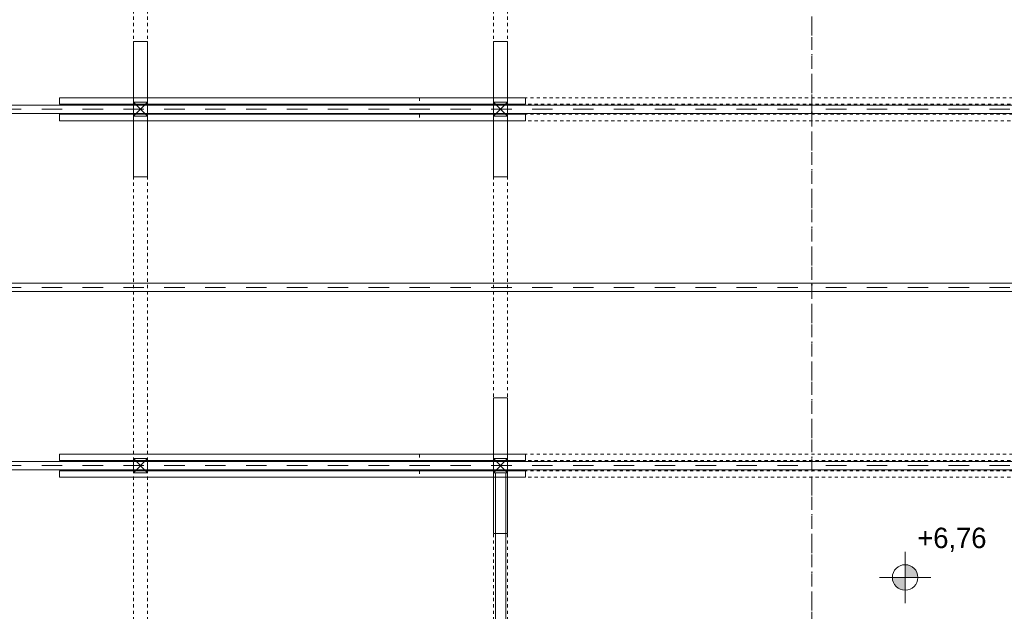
# Model space of a CAD drawing. Extents: x -515158 to -464725, y 20769 to 114053.
# Tile 65 of 69: x -486688 to -478979, y 101631 to 106261. Entities that reach past the tile are written whole.
import ezdxf

# ---------------------------------------------------------------- set-up
doc = ezdxf.new("R2010")
doc.units = 0
doc.header["$MEASUREMENT"] = 0
for name, pattern in [('Dot & Dashed', [450, 150, -150, 0, -150]), ('Hidden Line', [50, 25, -25]), ('Krawędzie ukryte', [150, 100, -50]), ('Przerywana', [320, 160, -160])]:
    doc.linetypes.add(name, pattern=pattern)
for name, color, linetype, lineweight in [('#podkład', 252, 'Continuous', 9), ('INWENT DACH_Nr_Pióra__21', 252, 'Continuous', 9), ('INWENT KONST. DREWNIANA_Nr_Pióra__2', 252, 'Continuous', 13), ('INWENT KONST. DREWNIANA_Nr_Pióra__21', 252, 'Continuous', 9), ('INWENT RZĘDNE_Nr_Pióra__21', 252, 'Continuous', 9)]:
    doc.layers.add(name, color=color, linetype=linetype, lineweight=lineweight)
doc.layers.add('INWENT RZĘDNE', color=252, linetype='Continuous')
doc.styles.add('GENERATED_STYLE_3', font='txt')

# ---------------------------------------------------------------- blocks, each defined once
blk = doc.blocks.new('Koty wysokościowe_58', base_point=(-479755.6, 105207.5))
at = {"layer": 'INWENT RZĘDNE_Nr_Pióra__21', "linetype": 'Continuous'}
for points in [[(-479755.6, 105207.5), (-479655.6, 105207.5), (-479663.3, 105245.8), (-479684.9, 105278.2), (-479717.4, 105299.9), (-479755.6, 105307.5)], [(-479755.6, 105207.5), (-479855.6, 105207.5), (-479848, 105169.3), (-479826.4, 105136.8), (-479793.9, 105115.1), (-479755.6, 105107.5)]]:
    blk.add_hatch(color=256, dxfattribs=at).paths.add_polyline_path(points, flags=0)
for p, q in [((-479755.6, 105007.5), (-479755.6, 105407.5)), ((-479955.6, 105207.5), (-479555.6, 105207.5))]:
    blk.add_line(p, q, dxfattribs=at)
blk.add_circle((-479755.6, 105207.5), 100, dxfattribs=at)
at = {"layer": 'INWENT RZĘDNE_Nr_Pióra__21', "insert": (-479660.3, 105407.5), "char_height": 160, "attachment_point": 7, "style": 'GENERATED_STYLE_3'}
blk.add_mtext('{+6,76}', dxfattribs=at)
blk = doc.blocks.new('poddasze')
at = {"layer": 'INWENT DACH_Nr_Pióra__21', "color": 252, "linetype": 'Krawędzie ukryte'}
blk.add_line((-480485.8, 111825.5), (-480485.8, 99345.6), dxfattribs=at)
at = {"layer": 'INWENT KONST. DREWNIANA_Nr_Pióra__2', "color": 252, "linetype": 'Continuous'}
for p, q in [((-486376.2, 105650.6), (-486376.2, 105600.6)), ((-486376.2, 105650.6), (-482728.3, 105650.6)), ((-482728.3, 105650.6), (-482728.3, 105600.6)), ((-480485.8, 105593.1), (-489396.1, 105593.1)), ((-486376.2, 105600.6), (-482728.3, 105600.6)), ((-480485.8, 105593.1), (-471575.5, 105593.1)), ((-480485.8, 105528.1), (-480485.8, 105593.1)), ((-480485.8, 105528.1), (-480485.8, 105593.1)), ((-489396.1, 105528.1), (-480485.8, 105528.1)), ((-486376.2, 105520.6), (-486376.2, 105470.6)), ((-486376.2, 105520.6), (-482728.3, 105520.6)), ((-486376.2, 105470.6), (-482728.3, 105470.6)), ((-482728.3, 105520.6), (-482728.3, 105470.6)), ((-471575.5, 105528.1), (-480485.8, 105528.1)), ((-480485.8, 104198.1), (-489396.1, 104198.1)), ((-480485.8, 104198.1), (-471575.5, 104198.1)), ((-480485.8, 104133.1), (-480485.8, 104198.1)), ((-480485.8, 104133.1), (-480485.8, 104198.1)), ((-489396.1, 104133.1), (-480485.8, 104133.1)), ((-471575.5, 104133.1), (-480485.8, 104133.1)), ((-486376.2, 102860.6), (-486376.2, 102810.6)), ((-486376.2, 102860.6), (-482728.3, 102860.6)), ((-482728.3, 102860.6), (-482728.3, 102810.6)), ((-480485.8, 102803.1), (-489396.1, 102803.1)), ((-486376.2, 102810.6), (-482728.3, 102810.6)), ((-480485.8, 102803.1), (-471575.5, 102803.1)), ((-480485.8, 102738.1), (-480485.8, 102803.1)), ((-480485.8, 102738.1), (-480485.8, 102803.1)), ((-489396.1, 102738.1), (-480485.8, 102738.1)), ((-486376.2, 102730.6), (-486376.2, 102680.6)), ((-486376.2, 102730.6), (-482728.3, 102730.6)), ((-482728.3, 102730.6), (-482728.3, 102680.6)), ((-471575.5, 102738.1), (-480485.8, 102738.1)), ((-486376.2, 102680.6), (-482728.3, 102680.6))]:
    blk.add_line(p, q, dxfattribs=at)
at = {"layer": 'INWENT KONST. DREWNIANA_Nr_Pióra__2', "color": 252, "linetype": 'Hidden Line'}
for p, q in [((-483556.8, 105650.6), (-483556.8, 105600.6)), ((-477414.8, 105650.6), (-483556.8, 105650.6)), ((-483556.8, 105600.6), (-477414.8, 105600.6)), ((-483556.8, 105520.6), (-483556.8, 105470.6)), ((-477414.8, 105520.6), (-483556.8, 105520.6)), ((-483556.8, 105470.6), (-477414.8, 105470.6)), ((-483556.8, 102860.6), (-483556.8, 102810.6)), ((-477414.8, 102860.6), (-483556.8, 102860.6)), ((-483556.8, 102810.6), (-477414.8, 102810.6)), ((-483556.8, 102730.6), (-483556.8, 102680.6)), ((-477414.8, 102730.6), (-483556.8, 102730.6)), ((-483556.8, 102680.6), (-477414.8, 102680.6))]:
    blk.add_line(p, q, dxfattribs=at)
at = {"layer": 'INWENT KONST. DREWNIANA_Nr_Pióra__21', "color": 252, "linetype": 'Hidden Line'}
for p, q in [((-485798.3, 111335.5), (-485798.3, 99835.6)), ((-485688.3, 111335.5), (-485688.3, 99835.6)), ((-482978.3, 111335.5), (-482978.3, 99835.6)), ((-482868.3, 111335.5), (-482868.3, 99835.6))]:
    blk.add_line(p, q, dxfattribs=at)
at = {"layer": 'INWENT KONST. DREWNIANA_Nr_Pióra__21', "color": 252, "linetype": 'Dot & Dashed'}
blk.add_line((-480485.8, 99835.6), (-480485.8, 111335.5), dxfattribs=at)
at = {"layer": 'INWENT KONST. DREWNIANA_Nr_Pióra__21', "color": 252, "linetype": 'Continuous'}
for p, q in [((-485798.3, 106090.6), (-485798.3, 105615.6)), ((-485798.3, 106090.6), (-485688.3, 106090.6)), ((-485688.3, 106090.6), (-485688.3, 105615.6)), ((-482978.3, 106090.6), (-482868.3, 106090.6)), ((-482978.3, 106090.6), (-482978.3, 105615.6)), ((-482868.3, 106090.6), (-482868.3, 105615.6)), ((-485798.3, 105505.6), (-485798.3, 105615.6)), ((-485798.3, 105615.6), (-485688.3, 105615.6)), ((-485798.3, 105505.6), (-485688.3, 105615.6)), ((-485798.3, 105615.6), (-485688.3, 105505.6)), ((-485688.3, 105615.6), (-485688.3, 105505.6)), ((-482978.3, 105505.6), (-482978.3, 105615.6)), ((-482978.3, 105615.6), (-482868.3, 105615.6)), ((-482978.3, 105505.6), (-482868.3, 105615.6)), ((-482978.3, 105615.6), (-482868.3, 105505.6)), ((-482868.3, 105615.6), (-482868.3, 105505.6)), ((-485688.3, 105600.6), (-482978.3, 105600.6)), ((-485798.3, 105030.6), (-485798.3, 105505.6)), ((-485688.3, 105505.6), (-485798.3, 105505.6)), ((-485688.3, 105520.6), (-482978.3, 105520.6)), ((-485688.3, 105030.6), (-485688.3, 105505.6)), ((-482978.3, 105030.6), (-482978.3, 105505.6)), ((-482868.3, 105505.6), (-482978.3, 105505.6)), ((-482868.3, 105030.6), (-482868.3, 105505.6)), ((-485798.3, 105030.6), (-485688.3, 105030.6)), ((-482978.3, 105030.6), (-482868.3, 105030.6)), ((-482978.3, 103300.6), (-482868.3, 103300.6)), ((-482978.3, 103300.6), (-482978.3, 102825.6)), ((-482868.3, 103300.6), (-482868.3, 102825.6)), ((-485798.3, 102715.6), (-485798.3, 102825.6)), ((-485798.3, 102825.6), (-485688.3, 102825.6)), ((-485798.3, 102715.6), (-485688.3, 102825.6)), ((-485798.3, 102825.6), (-485688.3, 102715.6)), ((-485688.3, 102825.6), (-485688.3, 102715.6)), ((-485688.3, 102810.6), (-482978.3, 102810.6)), ((-482978.3, 102715.6), (-482978.3, 102825.6)), ((-482978.3, 102825.6), (-482868.3, 102825.6)), ((-482978.3, 102715.6), (-482868.3, 102825.6)), ((-482978.3, 102825.6), (-482868.3, 102715.6)), ((-482868.3, 102825.6), (-482868.3, 102715.6)), ((-485688.3, 102715.6), (-485798.3, 102715.6)), ((-485688.3, 102730.6), (-482978.3, 102730.6)), ((-482978.3, 102240.6), (-482978.3, 102715.6)), ((-482868.3, 102715.6), (-482978.3, 102715.6)), ((-482963.3, 99995.6), (-482963.3, 102715.6)), ((-482883.3, 99995.6), (-482883.3, 102715.6)), ((-482868.3, 102240.6), (-482868.3, 102715.6)), ((-482978.3, 102240.6), (-482868.3, 102240.6))]:
    blk.add_line(p, q, dxfattribs=at)
at = {"layer": 'INWENT KONST. DREWNIANA_Nr_Pióra__21', "color": 252, "linetype": 'Przerywana'}
for p, q in [((-489396.1, 105560.6), (-480485.8, 105560.6)), ((-471575.5, 105560.6), (-480485.8, 105560.6)), ((-489396.1, 104165.6), (-480485.8, 104165.6)), ((-471575.5, 104165.6), (-480485.8, 104165.6)), ((-489396.1, 102770.6), (-480485.8, 102770.6)), ((-471575.5, 102770.6), (-480485.8, 102770.6))]:
    blk.add_line(p, q, dxfattribs=at)
at = {"layer": 'INWENT RZĘDNE', "color": 252}
blk.add_blockref('Koty wysokościowe_58', (-479755.6, 101895.5), dxfattribs=at)

msp = doc.modelspace()

# ---------------------------------------------------------------- block references
at = {"layer": '#podkład'}
msp.add_blockref('poddasze', (0, 0), dxfattribs=at)

doc.saveas('drawing.dxf')
